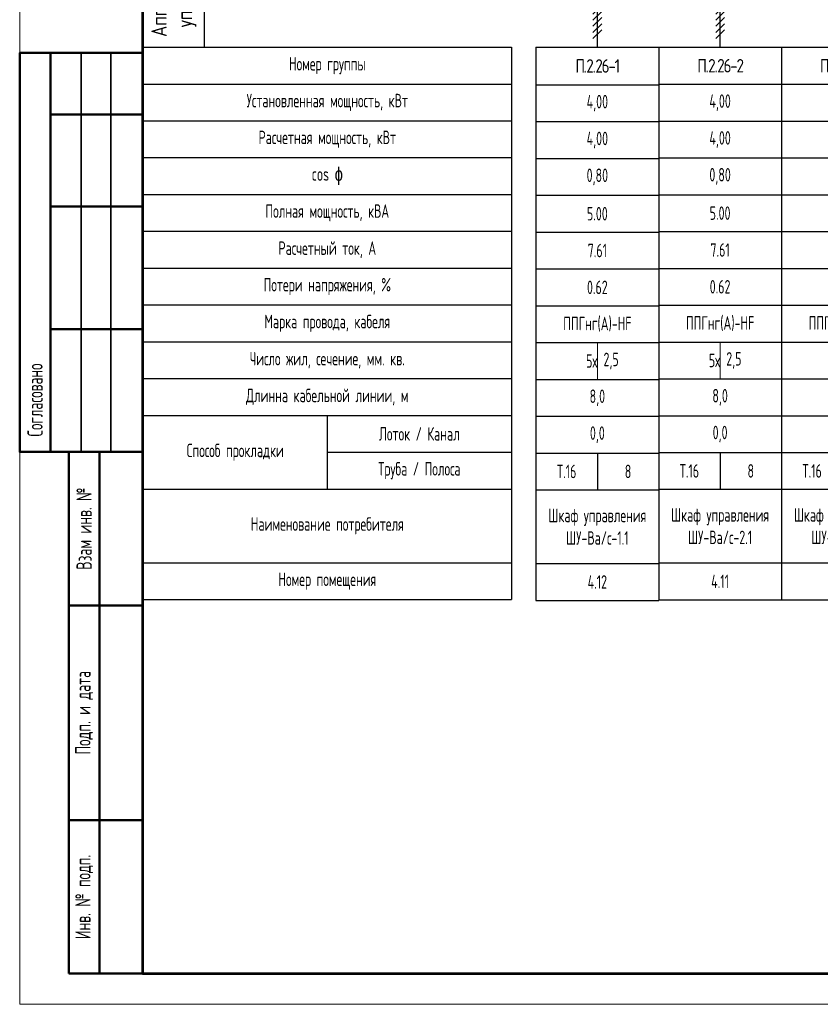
# Model space of a CAD drawing. Header units: millimetres. Extents: x -101899 to 582947, y -77476 to 345289.
# Tile 30 of 100: x 96392 to 109437, y 25025 to 41068. Entities that reach past the tile are written whole.
import ezdxf
from ezdxf.enums import TextEntityAlignment as Align

# ---------------------------------------------------------------- set-up
doc = ezdxf.new("R2010")
doc.units = ezdxf.units.MM
doc.layers.get('Defpoints').update_dxf_attribs({"color": 253})
doc.layers.add('ФОРМАТ', color=7, linetype='Continuous', lineweight=18)
doc.layers.add('ЭО', color=1, linetype='Continuous', lineweight=20)
doc.styles.add('$_Electrical_gost', font='cs_gost2304.shx', dxfattribs={"width": 0.8})
doc.styles.add('Electrical_gost', font='cs_gost2304.shx', dxfattribs={"height": 250})
doc.styles.add('ЕСКД', font='cs_gost2304.shx', dxfattribs={"oblique": 15, "height": 2.5})

# ---------------------------------------------------------------- blocks, each defined once
blk = doc.blocks.new('*U362')
for points in [[(48.13, 69.13, 1), (49.19, 69.13, 1)], [(50.18, 66.48, 1), (51.24, 66.48, 1)], [(52.18, 63.99, 1), (53.24, 63.99, 1)]]:
    blk.add_hatch(color=256).paths.add_polyline_path(points)
for p, q in [((47.96, 124.69), (49.38, 126.1)), ((47.96, 123.98), (49.38, 125.39)), ((47.96, 123.27), (49.38, 124.69)), ((47.96, 122.56), (49.38, 123.98)), ((47.96, 121.86), (49.38, 123.27)), ((47.99, 117.42), (49.47, 118.91)), ((48.73, 118.16), (92.52, 118.16)), ((50.73, 104.04), (48.73, 106.48)), ((48.73, 106.48), (52.73, 104.04)), ((50.79, 66.47), (50.73, 104.04)), ((52.73, 104.04), (52.71, 63.99)), ((48.03, 94.66), (49.44, 96.08)), ((48.03, 93.66), (49.44, 95.08)), ((50.03, 93.66), (51.44, 95.08)), ((52.03, 93.66), (53.44, 95.08)), ((48.03, 92.66), (49.44, 94.08)), ((48.69, 82.23), (44.13, 88.52)), ((48.23, 89.53), (49.23, 89.53)), ((48.64, 69.03), (48.69, 82.23)), ((47.98, 75.43), (49.39, 76.84)), ((47.98, 74.72), (49.39, 76.14)), ((47.98, 74.01), (49.39, 75.43)), ((30.22, 68.39), (31.7, 69.87)), ((30.96, 68.39), (32.45, 69.87)), ((31.7, 68.39), (33.19, 69.87)), ((30.96, 65.68), (32.45, 67.17)), ((30.96, 63.26), (32.45, 64.75))]:
    blk.add_line(p, q)
at = {"ltscale": 400}
for p, q in [((21.81, 69.13), (60, 68.99)), ((21.81, 66.43), (60, 66.49)), ((21.81, 64.01), (60, 63.99))]:
    blk.add_line(p, q, dxfattribs=at)
for points in [[(9.88, 135.99), (-0.12, 135.99), (-0.06, 108.99), (9.94, 108.99)], [(9.94, 108.99), (-0.06, 108.99), (0, 70.99), (10, 70.99)], [(10, 70.99), (0, 70.99), (0, 60.99), (10, 60.99)], [(10, 60.99), (0, 60.99), (0, 20.99), (10, 20.99)], [(10, 20.99), (0, 20.99), (0, 0), (10, 0)]]:
    blk.add_lwpolyline(points, close=True)
for points in [[(48.73, 108.36), (48.77, 131.6)], [(48.73, 106.48), (48.73, 89.53)]]:
    blk.add_lwpolyline(points)
blk.add_circle((48.73, 89.03), 0.5)
at = {"layer": 'ЭО', "color": 7, "lineweight": 20}
for p, q in [((47.65, 106.48), (48.73, 108.36)), ((48.73, 108.36), (49.82, 106.48)), ((49.82, 106.48), (47.65, 106.48))]:
    blk.add_line(p, q, dxfattribs=at)
at = {"style": 'ЕСКД'}
blk.add_text('380/220 В, 50 Гц', height=2.5, dxfattribs=at).set_placement((81.61, 113.73), align=Align.BOTTOM_RIGHT)
for s, p in [('А,В,С', (21.43, 70)), ('L', (18.15, 68.31)), ('N', (17.97, 65.71)), ('РЕ', (17.41, 63.13))]:
    blk.add_text(s, height=1.71, dxfattribs=at).set_placement(p)
at = {"char_height": 2.5, "attachment_point": 5, "rotation": 90, "style": 'Electrical_gost'}
for s, insert, width in [('{\\W0.9;Параметры питающей линии}', (4.91, 122.49), 27.0004), ('Вводной аппарат', (4.94, 90.99), 40.0004), ('Аппараты защиты отходящих линий', (5, 40.99), 40), ('Аппараты     управления', (5, 10.49), 20.9858)]:
    blk.add_mtext(s, dxfattribs=dict(at, insert=insert, width=width))
at = {"insert": (5, 65.99), "char_height": 2.5, "width": 10, "attachment_point": 5, "style": 'Electrical_gost'}
blk.add_mtext('{\\W0.6;Сборные шины}', dxfattribs=at)
at = {"style": 'Electrical_gost', "width": 0.8, "flags": 8}
for tag, p in [('ПАРАМЕТРЫ_ПИТАЮЩЕГО_КАБЕЛЯ', (55.52, 119.03)), ('НАИМЕНОВАНИЕ_ЩИТА', (18.8, 100)), ('УСТАНОВЛЕННАЯ_МОЩНОСТЬ', (63.39, 100.63)), ('IP_ЩИТА', (18.8, 95)), ('РАСЧЕТНАЯ_МОЩНОСТЬ', (63.39, 95.63)), ('РАСЧЕТНЫЙ_ТОК', (63.39, 90.63)), ('COSΦ', (63.39, 85.63))]:
    blk.add_attdef(tag, text='', height=2.5, dxfattribs=at).set_placement(p, align=Align.BOTTOM_LEFT)
for tag, p in [('QS', (46.87, 91.89)), ('QS_ТОК', (46.82, 79.77)), ('QS_МАРКА', (46.82, 73.77))]:
    blk.add_attdef(tag, text='', height=2.5, dxfattribs=at).set_placement(p, align=Align.MIDDLE_RIGHT)
blk = doc.blocks.new('*T409')
at = {"color": 0, "linetype": 'ByBlock', "lineweight": -2, "transparency": 16777216}
for p, q in [((0, 0), (6000, 0)), ((0, 0), (0, -9000)), ((6000, 0), (6000, -9000)), ((0, -600), (6000, -600)), ((0, -1200), (6000, -1200)), ((0, -1800), (6000, -1800)), ((0, -2400), (6000, -2400)), ((0, -3000), (6000, -3000)), ((0, -3600), (6000, -3600)), ((0, -4200), (6000, -4200)), ((0, -4800), (6000, -4800)), ((0, -5400), (6000, -5400)), ((0, -6000), (6000, -6000)), ((3000, -6000), (3000, -7200)), ((3000, -6600), (6000, -6600)), ((0, -7200), (6000, -7200)), ((0, -8400), (6000, -8400)), ((0, -9000), (6000, -9000))]:
    blk.add_line(p, q, dxfattribs=at)
at = {"color": 0, "transparency": 16777216, "char_height": 220, "attachment_point": 5, "style": '$_Electrical_gost'}
for s, insert, width in [('Номер группы', (3000, -300), 6000), ('Установленная мощность, кВт', (3000, -900), 5900), ('Расчетная мощность, кВт', (3000, -1500), 5900), ('cos {\\fISOCPEUR|b0|i0|c204|p34;ɸ}', (3000, -2100), 5900), ('Полная мощность, кВА', (3000, -2700), 5900), ('Расчетный ток, А', (3000, -3300), 5900), ('Потери напряжения, %', (3000, -3900), 5900), ('Марка провода, кабеля', (3000, -4500), 5900), ('Число жил, сечение, мм. кв.', (3000, -5100), 5900), ('Длинна кабельной линии, м', (3000, -5700), 5900), ('Лоток / Канал', (4500, -6300), 2900), ('Способ прокладки', (1500, -6600), 2900), ('Труба / Полоса', (4500, -6900), 2900), ('Наименование потребителя', (3000, -7800), 5900), ('Номер помещения', (3000, -8700), 5900)]:
    blk.add_mtext(s, dxfattribs=dict(at, insert=insert, width=width))
blk = doc.blocks.new('*U98')
at = {"layer": 'ФОРМАТ', "lineweight": 50}
for p, q in [((5, 155), (5, 90)), ((5, 145), (20, 145)), ((5, 130), (20, 130)), ((5, 110), (20, 110)), ((8, 65), (8, 90)), ((13, 5), (13, 90)), ((8, 30), (8, 65)), ((8, 65), (20, 65)), ((8, 5), (8, 30)), ((8, 30), (20, 30)), ((20, 5), (8, 5))]:
    blk.add_line(p, q, dxfattribs=at)
at = {"layer": 'ФОРМАТ', "lineweight": 35}
for p, q in [((10, 155), (10, 90)), ((14.84, 155), (14.84, 90)), ((8, 90), (20, 90)), ((8, 90), (20, 90))]:
    blk.add_line(p, q, dxfattribs=at)
at = {"layer": 'ФОРМАТ'}
blk.add_lwpolyline([(0, 297), (420, 297), (420, 0), (0, 0)], close=True, dxfattribs=at)
at = {"layer": 'ФОРМАТ', "lineweight": 53}
blk.add_lwpolyline([(20, 5), (415, 5), (415, 292), (20, 292)], close=True, dxfattribs=at)
at = {"layer": 'ФОРМАТ', "lineweight": 50}
blk.add_lwpolyline([(20, 90), (0, 90), (0, 155), (20, 155)], dxfattribs=at)
at = {"layer": 'ФОРМАТ', "lineweight": 15, "char_height": 2.5, "rotation": 90, "style": '$_Electrical_gost'}
for s, insert, width, attachment_point in [('\\pxl1,t1;Согласовано', (2.5, 90), 65, 4), ('Взам инв. №', (10.5, 77.5), 25, 5), ('Подп. и дата', (10.5, 47.5), 35, 5), ('Инв. № подп.', (10.5, 17.5), 25, 5)]:
    blk.add_mtext(s, dxfattribs=dict(at, insert=insert, width=width, attachment_point=attachment_point))
blk = doc.blocks.new('*T410')
at = {"color": 0, "linetype": 'ByBlock', "lineweight": -2, "transparency": 16777216}
for p, q in [((0, 0), (2000, 0)), ((0, 0), (0, -9013)), ((2000, 0), (2000, -9013)), ((0, -613), (2000, -613)), ((0, -1213), (2000, -1213)), ((0, -1813), (2000, -1813)), ((0, -2413), (2000, -2413)), ((0, -3013), (2000, -3013)), ((0, -3613), (2000, -3613)), ((0, -4213), (2000, -4213)), ((0, -4813), (2000, -4813)), ((0, -5413), (2000, -5413)), ((0, -6013), (2000, -6013)), ((0, -6613), (2000, -6613)), ((1000, -6613), (1000, -7213)), ((0, -7213), (2000, -7213)), ((0, -8413), (2000, -8413)), ((0, -9013), (2000, -9013))]:
    blk.add_line(p, q, dxfattribs=at)
at = {"layer": 'Defpoints', "color": 8, "linetype": 'ByBlock', "lineweight": 0, "transparency": 16777216}
blk.add_line((1000, -4813), (1000, -5413), dxfattribs=at)
at = {"color": 0, "transparency": 16777216, "char_height": 220, "style": '$_Electrical_gost'}
for s, insert, width, attachment_point in [('{\\W1;\\T0.75;П.2.26-1}', (1000, -306), 2000, 5), ('4,00', (1000, -913), 1900, 5), ('4,00', (1000, -1513), 1900, 5), ('0,80', (1000, -2113), 1999, 5), ('5.00', (1000, -2713), 1999, 5), ('7.61', (1000, -3313), 1999, 5), ('0.62', (1000, -3913), 1999, 5), ('ППГнг(А)-HF', (1000, -4513), 1900, 5), ('2,5', (1100, -5113), 800, 4), ('5х', (999, -5113), 998, 6), ('8,0', (1000, -5713), 1999, 5), ('0,0', (1000, -6313), 1999, 5), ('Т.16', (500, -6913), 999, 5), ('8', (1500, -6913), 999, 5), ('Шкаф управления\\PШУ-Ва/с-1.1', (1000, -7813), 1900, 5), ('4.12', (1000, -8713), 1900, 5)]:
    blk.add_mtext(s, dxfattribs=dict(at, insert=insert, width=width, attachment_point=attachment_point))
blk = doc.blocks.new('*U408')
for points in [[(13.47, 68.99, 1), (14.53, 68.99, 1)], [(15.47, 66.49, 1), (16.53, 66.49, 1)], [(17.49, 64.04, 1), (18.55, 64.04, 1)]]:
    blk.add_hatch(color=256).paths.add_polyline_path(points)
at = {"ltscale": 400}
for p, q in [((0, 68.99), (20, 68.99)), ((0, 66.49), (20, 66.49)), ((0, 63.99), (20, 63.99))]:
    blk.add_line(p, q, dxfattribs=at)
for p, q in [((13.65, 57.67), (14.35, 58.38)), ((13.65, 58.38), (14.35, 57.67)), ((14, 31), (14, 38.3)), ((14, 17.1), (14, 31)), ((14, 17.1), (14, 8.7)), ((14, 0), (14, 7.11))]:
    blk.add_line(p, q)
for points in [[(14, 58.03), (14, 68.99)], [(16, 66.49), (16, 10.81), (14, 8.7), (18, 10.81), (18, 63.99)], [(13.29, 61.87), (14.71, 63.28)], [(13.29, 60.87), (14.71, 62.28)], [(13.29, 59.87), (14.71, 61.28)], [(15.29, 60.87), (16.71, 62.28)], [(17.29, 60.87), (18.71, 62.28)], [(14, 38.3), (14, 51.74), (9.45, 58.03)], [(12.58, 53.71), (11.65, 53.04), (10.24, 55.02), (11.15, 55.68)], [(14, 8.7), (12.87, 8.7), (14, 7.11)], [(14, 8.7), (15.13, 8.7), (14, 7.11)], [(13.29, 5.4), (14.71, 6.82)], [(13.29, 4.4), (14.71, 5.82)], [(13.29, 3.4), (14.71, 4.82)], [(13.29, 2.4), (14.71, 3.82)], [(13.29, 1.4), (14.71, 2.82)]]:
    blk.add_lwpolyline(points)
at = {"style": 'Electrical_gost', "width": 0.6, "flags": 8}
for tag, p in [('QF', (12.5, 60.39)), ('ХАРАКТЕРИСТИКА_И_ТОК', (12.14, 47.37)), ('ОТКЛЮЧАЮЩАЯ_СПОСОБНОСТЬ', (12.14, 43.87)), ('МАРКА', (12.14, 40.37))]:
    blk.add_attdef(tag, text='', height=2, dxfattribs=at).set_placement(p, align=Align.MIDDLE_RIGHT)
blk = doc.blocks.new('*T411')
at = {"color": 0, "linetype": 'ByBlock', "lineweight": -2, "transparency": 16777216}
for p, q in [((0, 0), (2000, 0)), ((0, 0), (0, -9004)), ((2000, 0), (2000, -9004)), ((0, -604), (2000, -604)), ((0, -1204), (2000, -1204)), ((0, -1804), (2000, -1804)), ((0, -2404), (2000, -2404)), ((0, -3004), (2000, -3004)), ((0, -3604), (2000, -3604)), ((0, -4204), (2000, -4204)), ((0, -4804), (2000, -4804)), ((0, -5404), (2000, -5404)), ((0, -6004), (2000, -6004)), ((0, -6604), (2000, -6604)), ((1000, -6604), (1000, -7204)), ((0, -7204), (2000, -7204)), ((0, -8404), (2000, -8404)), ((0, -9004), (2000, -9004))]:
    blk.add_line(p, q, dxfattribs=at)
at = {"layer": 'Defpoints', "color": 8, "linetype": 'ByBlock', "lineweight": 0, "transparency": 16777216}
blk.add_line((1000, -4804), (1000, -5404), dxfattribs=at)
at = {"color": 0, "transparency": 16777216, "char_height": 220, "style": '$_Electrical_gost'}
for s, insert, width, attachment_point in [('{\\W1;\\T0.75;П.2.26-2}', (1000, -302), 2000, 5), ('4,00', (1000, -904), 1900, 5), ('4,00', (1000, -1504), 1900, 5), ('0,80', (1000, -2104), 1999, 5), ('5.00', (1000, -2704), 1999, 5), ('7.61', (1000, -3304), 1999, 5), ('0.62', (1000, -3904), 1999, 5), ('ППГнг(А)-HF', (1000, -4504), 1900, 5), ('5х', (999, -5104), 998, 6), ('2,5', (1100, -5104), 800, 4), ('8,0', (1000, -5704), 1999, 5), ('0,0', (1000, -6304), 1999, 5), ('Т.16', (500, -6904), 999, 5), ('8', (1500, -6904), 999, 5), ('Шкаф управления\\PШУ-Ва/с-2.1', (1000, -7804), 1900, 5), ('4.11', (1000, -8704), 1900, 5)]:
    blk.add_mtext(s, dxfattribs=dict(at, insert=insert, width=width, attachment_point=attachment_point))
blk = doc.blocks.new('*U407')
for points in [[(13.47, 68.99, 1), (14.53, 68.99, 1)], [(15.47, 66.49, 1), (16.53, 66.49, 1)], [(17.49, 64.04, 1), (18.55, 64.04, 1)]]:
    blk.add_hatch(color=256).paths.add_polyline_path(points)
at = {"ltscale": 400}
for p, q in [((0, 68.99), (20, 68.99)), ((0, 66.49), (20, 66.49)), ((0, 63.99), (20, 63.99))]:
    blk.add_line(p, q, dxfattribs=at)
for p, q in [((13.65, 57.67), (14.35, 58.38)), ((13.65, 58.38), (14.35, 57.67)), ((14, 31), (14, 38.3)), ((14, 17.1), (14, 31)), ((14, 17.1), (14, 8.7)), ((14, 0), (14, 7.11))]:
    blk.add_line(p, q)
for points in [[(14, 58.03), (14, 68.99)], [(16, 66.49), (16, 10.81), (14, 8.7), (18, 10.81), (18, 63.99)], [(13.29, 61.87), (14.71, 63.28)], [(13.29, 60.87), (14.71, 62.28)], [(13.29, 59.87), (14.71, 61.28)], [(15.29, 60.87), (16.71, 62.28)], [(17.29, 60.87), (18.71, 62.28)], [(14, 38.3), (14, 51.74), (9.45, 58.03)], [(12.58, 53.71), (11.65, 53.04), (10.24, 55.02), (11.15, 55.68)], [(14, 8.7), (12.87, 8.7), (14, 7.11)], [(14, 8.7), (15.13, 8.7), (14, 7.11)], [(13.29, 5.4), (14.71, 6.82)], [(13.29, 4.4), (14.71, 5.82)], [(13.29, 3.4), (14.71, 4.82)], [(13.29, 2.4), (14.71, 3.82)], [(13.29, 1.4), (14.71, 2.82)]]:
    blk.add_lwpolyline(points)
at = {"style": 'Electrical_gost', "width": 0.6, "flags": 8}
for tag, p in [('QF', (12.5, 60.39)), ('ХАРАКТЕРИСТИКА_И_ТОК', (12.14, 47.37)), ('ОТКЛЮЧАЮЩАЯ_СПОСОБНОСТЬ', (12.14, 43.87)), ('МАРКА', (12.14, 40.37))]:
    blk.add_attdef(tag, text='', height=2, dxfattribs=at).set_placement(p, align=Align.MIDDLE_RIGHT)
blk = doc.blocks.new('*T412')
at = {"color": 0, "linetype": 'ByBlock', "lineweight": -2, "transparency": 16777216}
for p, q in [((0, 0), (2000, 0)), ((0, 0), (0, -9004)), ((2000, 0), (2000, -9004)), ((0, -604), (2000, -604)), ((0, -1204), (2000, -1204)), ((0, -1804), (2000, -1804)), ((0, -2404), (2000, -2404)), ((0, -3004), (2000, -3004)), ((0, -3604), (2000, -3604)), ((0, -4204), (2000, -4204)), ((0, -4804), (2000, -4804)), ((0, -5404), (2000, -5404)), ((0, -6004), (2000, -6004)), ((0, -6604), (2000, -6604)), ((1000, -6604), (1000, -7204)), ((0, -7204), (2000, -7204)), ((0, -8404), (2000, -8404)), ((0, -9004), (2000, -9004))]:
    blk.add_line(p, q, dxfattribs=at)
at = {"layer": 'Defpoints', "color": 8, "linetype": 'ByBlock', "lineweight": 0, "transparency": 16777216}
blk.add_line((1000, -4804), (1000, -5404), dxfattribs=at)
at = {"color": 0, "transparency": 16777216, "char_height": 220, "style": '$_Electrical_gost'}
for s, insert, width, attachment_point in [('{\\W1;\\T0.75;П.2.26-3}', (1000, -302), 2000, 5), ('4,00', (1000, -904), 1900, 5), ('4,00', (1000, -1504), 1900, 5), ('0,80', (1000, -2104), 1999, 5), ('5.00', (1000, -2704), 1999, 5), ('7.61', (1000, -3304), 1999, 5), ('1.95', (1000, -3904), 1999, 5), ('ППГнг(А)-HF', (1000, -4504), 1900, 5), ('5х', (999, -5104), 998, 6), ('2,5', (1100, -5104), 800, 4), ('25,0', (1000, -5704), 1999, 5), ('20,0', (1000, -6304), 1999, 5), ('Т.16', (500, -6904), 999, 5), ('5', (1500, -6904), 999, 5), ('Шкаф управления\\PШУ-Па/с-1.1', (1000, -7804), 1900, 5), ('4.10', (1000, -8704), 1900, 5)]:
    blk.add_mtext(s, dxfattribs=dict(at, insert=insert, width=width, attachment_point=attachment_point))
blk = doc.blocks.new('*U405')
for points in [[(13.47, 68.99, 1), (14.53, 68.99, 1)], [(15.47, 66.49, 1), (16.53, 66.49, 1)], [(17.49, 64.04, 1), (18.55, 64.04, 1)]]:
    blk.add_hatch(color=256).paths.add_polyline_path(points)
at = {"ltscale": 400}
for p, q in [((0, 68.99), (20, 68.99)), ((0, 66.49), (20, 66.49)), ((0, 63.99), (20, 63.99))]:
    blk.add_line(p, q, dxfattribs=at)
for p, q in [((13.65, 57.67), (14.35, 58.38)), ((13.65, 58.38), (14.35, 57.67)), ((14, 31), (14, 38.3)), ((14, 17.1), (14, 31)), ((14, 17.1), (14, 8.7)), ((14, 0), (14, 7.11))]:
    blk.add_line(p, q)
for points in [[(14, 58.03), (14, 68.99)], [(16, 66.49), (16, 10.81), (14, 8.7), (18, 10.81), (18, 63.99)], [(13.29, 61.87), (14.71, 63.28)], [(13.29, 60.87), (14.71, 62.28)], [(13.29, 59.87), (14.71, 61.28)], [(15.29, 60.87), (16.71, 62.28)], [(17.29, 60.87), (18.71, 62.28)], [(14, 38.3), (14, 51.74), (9.45, 58.03)], [(12.58, 53.71), (11.65, 53.04), (10.24, 55.02), (11.15, 55.68)], [(14, 8.7), (12.87, 8.7), (14, 7.11)], [(14, 8.7), (15.13, 8.7), (14, 7.11)], [(13.29, 5.4), (14.71, 6.82)], [(13.29, 4.4), (14.71, 5.82)], [(13.29, 3.4), (14.71, 4.82)], [(13.29, 2.4), (14.71, 3.82)], [(13.29, 1.4), (14.71, 2.82)]]:
    blk.add_lwpolyline(points)
at = {"style": 'Electrical_gost', "width": 0.6, "flags": 8}
for tag, p in [('QF', (12.5, 60.39)), ('ХАРАКТЕРИСТИКА_И_ТОК', (12.14, 47.37)), ('ОТКЛЮЧАЮЩАЯ_СПОСОБНОСТЬ', (12.14, 43.87)), ('МАРКА', (12.14, 40.37))]:
    blk.add_attdef(tag, text='', height=2, dxfattribs=at).set_placement(p, align=Align.MIDDLE_RIGHT)

msp = doc.modelspace()

# ---------------------------------------------------------------- block references
at = {"xscale": 100, "yscale": 100, "zscale": 100}
msp.add_blockref('*U98', (96391.9, 25025.2), dxfattribs=at)
ref = msp.add_blockref('*U362', (98404.1, 40619.7), dxfattribs=dict(xscale=100, yscale=100, zscale=100))
ref.add_attrib('QS', 'QS1', dxfattribs={"height": 250, "style": 'Electrical_gost', "width": 0.8}).set_placement((103090.8, 49809.1), align=Align.MIDDLE_RIGHT)
ref.add_attrib('QS_ТОК', '40А', dxfattribs={"height": 250, "style": 'Electrical_gost', "width": 0.8}).set_placement((103086.1, 48596.7), align=Align.MIDDLE_RIGHT)
ref.add_attrib('УСТАНОВЛЕННАЯ_МОЩНОСТЬ', 'Руст = 16,9 кВт', dxfattribs={"height": 250, "style": 'Electrical_gost', "width": 0.8}).set_placement((104742.8, 50682.5), align=Align.BOTTOM_LEFT)
ref.add_attrib('РАСЧЕТНАЯ_МОЩНОСТЬ', 'Ррасч = 14,5 кВт', dxfattribs={"height": 250, "style": 'Electrical_gost', "width": 0.8}).set_placement((104742.8, 50182.5), align=Align.BOTTOM_LEFT)
ref.add_attrib('РАСЧЕТНЫЙ_ТОК', 'Iрасч = 27,7 А', dxfattribs={"height": 250, "style": 'Electrical_gost', "width": 0.8}).set_placement((104742.8, 49682.5), align=Align.BOTTOM_LEFT)
ref.add_attrib('COSΦ', 'cosφ = 0,8', dxfattribs={"height": 250, "style": 'Electrical_gost', "width": 0.8}).set_placement((104742.8, 49182.5), align=Align.BOTTOM_LEFT)
ref.add_attrib('ПАРАМЕТРЫ_ПИТАЮЩЕГО_КАБЕЛЯ', 'П.2.26 ППГнг(А)-HF 5х16', dxfattribs={"height": 250, "style": 'Electrical_gost', "width": 0.8}).set_placement((103956.2, 52522.9), align=Align.BOTTOM_LEFT)
ref = msp.add_blockref('*U408', (104404.2, 40619.7), dxfattribs=dict(xscale=100, yscale=100, zscale=100))
ref.add_attrib('QF', 'QF1', dxfattribs={"height": 200, "style": 'Electrical_gost', "width": 0.6}).set_placement((105654.4, 46659.1), align=Align.MIDDLE_RIGHT)
ref.add_attrib('ХАРАКТЕРИСТИКА_И_ТОК', 'С10А', dxfattribs={"height": 200, "style": 'Electrical_gost', "width": 0.6}).set_placement((105617.7, 45356.7), align=Align.MIDDLE_RIGHT)
ref = msp.add_blockref('*U407', (106404.2, 40619.7), dxfattribs=dict(xscale=100, yscale=100, zscale=100))
ref.add_attrib('QF', 'QF2', dxfattribs={"height": 200, "style": 'Electrical_gost', "width": 0.6}).set_placement((107654.4, 46659.1), align=Align.MIDDLE_RIGHT)
ref.add_attrib('ХАРАКТЕРИСТИКА_И_ТОК', 'С10А', dxfattribs={"height": 200, "style": 'Electrical_gost', "width": 0.6}).set_placement((107617.7, 45356.7), align=Align.MIDDLE_RIGHT)
ref = msp.add_blockref('*U405', (108404.2, 40619.7), dxfattribs=dict(xscale=100, yscale=100, zscale=100))
ref.add_attrib('QF', 'QF3', dxfattribs={"height": 200, "style": 'Electrical_gost', "width": 0.6}).set_placement((109654.4, 46659.1), align=Align.MIDDLE_RIGHT)
ref.add_attrib('ХАРАКТЕРИСТИКА_И_ТОК', 'С10А', dxfattribs={"height": 200, "style": 'Electrical_gost', "width": 0.6}).set_placement((109617.7, 45356.7), align=Align.MIDDLE_RIGHT)
for name, p in [('*T409', (98404.1, 40619.7)), ('*T410', (104804.1, 40619.7)), ('*T411', (106804.1, 40619.7)), ('*T412', (108804.1, 40619.7))]:
    msp.add_blockref(name, p)

doc.saveas('drawing.dxf')
